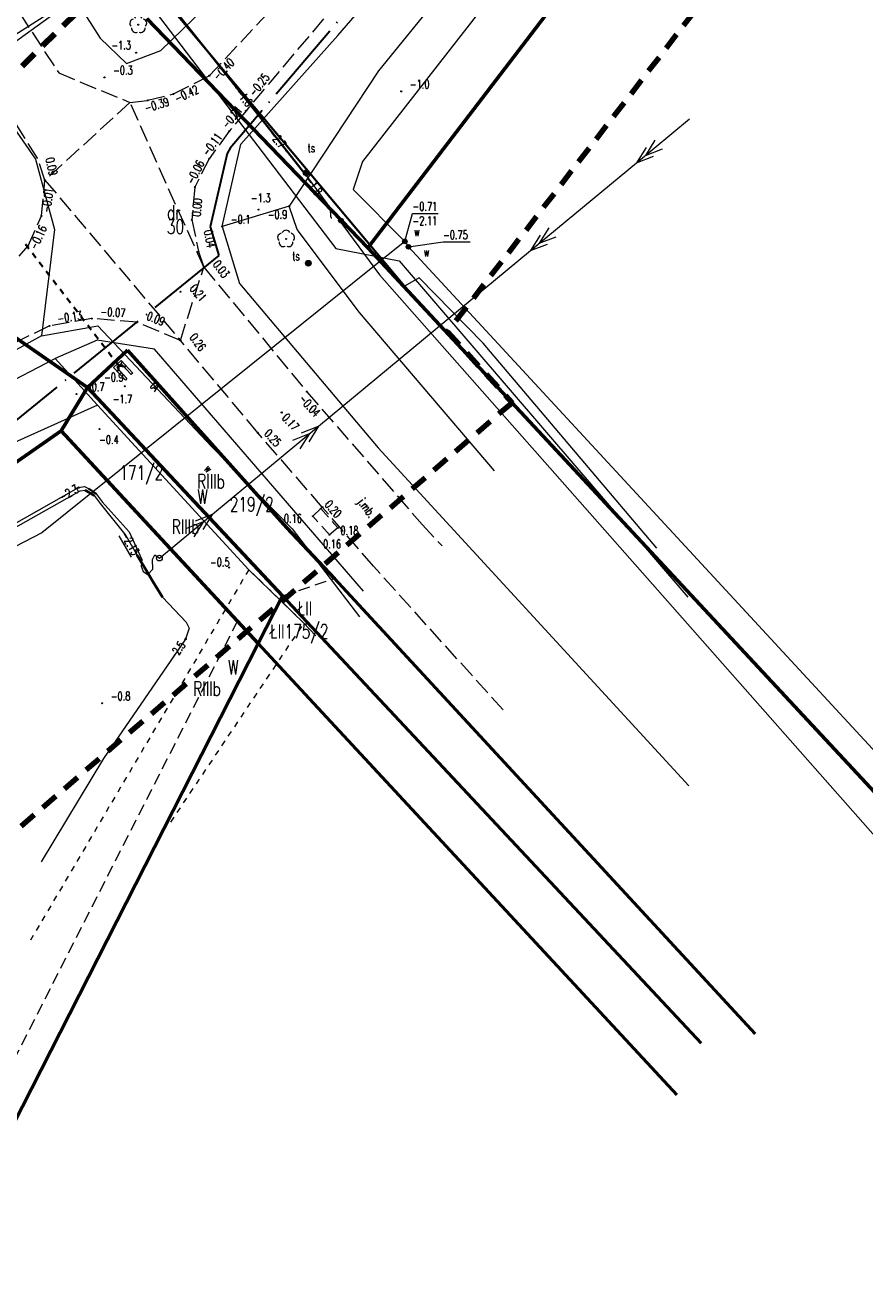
# Model space of a CAD drawing. Header units: metres. Extents: x 7389918 to 7395901, y 5992959 to 5996029.
# Tile 5 of 66: x 7390604 to 7390677, y 5993249 to 5993359. Entities that reach past the tile are written whole.
import ezdxf
from ezdxf.enums import TextEntityAlignment as Align

# ---------------------------------------------------------------- set-up
doc = ezdxf.new("R2010")
doc.units = ezdxf.units.M
doc.header["$MEASUREMENT"] = 0
for name, pattern in [('1', [0]), ('2', [1.5, 1, -0.5]), ('2_1', [0]), ('2_OTDN_B', [0]), ('2_OTDN_BG', [0]), ('2_OTKC', [1.5, 1, -0.5]), ('2_OTKJ', [2, 1.5, -0.5]), ('2_OTKR', [0]), ('2_OTWM', [1, 0.5, -0.5]), ('4', [2.5, 1.5, -1]), ('4_SUEP_A', [0]), ('4_SULO', [0]), ('4_SUTP_A', [0]), ('4_SUWP', [0]), ('ACAD_ISO04W100', [30, 24, -3, 0, -3])]:
    doc.linetypes.add(name, pattern=pattern)
doc.layers.get('0').update_dxf_attribs({"color": 250, "linetype": 'CONTINUOUS', "lineweight": 100})
for name, color, linetype, lineweight in [('# Orlen Projekt - granice nieustalone do ustalenia', 6, 'CONTINUOUS', 100), ('# projektowana LNSN', 10, 'CONTINUOUS', 30), ('Dzialki', 7, '1', 18), ('GRANICE_ZLE_L_0', 2, '1', 50), ('Numery_dzialek', 7, 'CONTINUOUS', 13), ('OTD_L_12', 7, 'CONTINUOUS', 18), ('OTK_E_T_0', 7, 'CONTINUOUS', 0), ('OTK_E_T_4', 7, 'CONTINUOUS', 0), ('OTK_L_0', 7, '2_OTKJ', 18), ('OTK_L_2', 7, '2_OTKC', 18), ('OTK_L_5', 7, 'CONTINUOUS', 18), ('OTK_L_8', 7, 'CONTINUOUS', 35), ('OTR_T_0', 7, 'CONTINUOUS', 18), ('OTR_T_1', 7, 'CONTINUOUS', 18), ('OTW_L_3', 7, 'CONTINUOUS', 18), ('SUEP_L_0', 1, '4_SUEP_A', 18), ('SUER_T_0', 1, 'CONTINUOUS', 18), ('SUL_L_1', 7, '4_SULO', 35), ('SUP_T_2', 7, 'CONTINUOUS', 18), ('SUW_E_T_2', 5, 'CONTINUOUS', 0), ('SUW_T_5', 5, 'CONTINUOUS', 18), ('SUWP_L_0', 5, '4_SUWP', 18), ('SUWR_T_0', 5, 'CONTINUOUS', 18)]:
    doc.layers.add(name, color=color, linetype=linetype, lineweight=lineweight)
for name, color, linetype, lineweight, true_color in [('Kontury', 7, '2', 18, 0x008000), ('Numery_konturow', 7, 'CONTINUOUS', 13, 0x008000), ('Numery_uzytkow', 7, 'CONTINUOUS', 13, 0x008000), ('OTZ_T_0', 7, 'CONTINUOUS', 18, 0x008000), ('SUT_E_T_0', 7, 'CONTINUOUS', 0, 0xff9100), ('SUT_E_T_2', 7, 'CONTINUOUS', 0, 0xff9100), ('SUT_T_0', 7, 'CONTINUOUS', 18, 0xff9100), ('SUT_T_2', 7, 'CONTINUOUS', 18, 0xff9100), ('SUTP_E_T_0', 7, 'CONTINUOUS', 0, 0xff9100), ('SUTP_L_0', 7, '4_SUTP_A', 18, 0xff9100), ('SUTR_T_0', 7, 'CONTINUOUS', 18, 0xff9100), ('Uzytki', 7, '2', 18, 0x008000), ('ZAKRES_L_0', 7, '4', 100, 0x008080)]:
    doc.layers.add(name, color=color, linetype=linetype, lineweight=lineweight, true_color=true_color)
doc.styles.get("Standard").update_dxf_attribs({"font": 'Simplex.SHX', "width": 0.75})

# ---------------------------------------------------------------- blocks, each defined once
blk = doc.blocks.new('2_OTRS')
at = {"linetype": 'Continuous'}
blk.add_circle((0, 0), 0.045, dxfattribs=at)
blk = doc.blocks.new('2_OTRN')
at = {"linetype": 'Continuous'}
blk.add_circle((0, 0), 0.045, dxfattribs=at)
blk = doc.blocks.new('2_OTZL')
at = {"linetype": 'Continuous'}
blk.add_circle((0, 0), 0.045, dxfattribs=at)
for centre, start, end in [((-0.36, 0.12), 102.1445, 221.86), ((0, 0.38), 30.1401, 149.8599), ((0.36, 0.12), 318.14, 77.8555), ((-0.22, -0.3), 174.1482, 293.8542), ((0.22, -0.3), 246.1458, 5.8518)]:
    blk.add_arc(centre, 0.375, start, end, dxfattribs=at)
blk = doc.blocks.new('4_SUPS')
at = {"linetype": 'Continuous'}
blk.add_circle((0, 0), 0.0625, dxfattribs=at)
blk = doc.blocks.new('4_SUPP')
at = {"linetype": 'Continuous'}
blk.add_circle((0, 0), 0.25, dxfattribs=at)
blk = doc.blocks.new('4_SUTK')
at = {"linetype": 'Continuous'}
for radius in [0.25, 0.225, 0.2, 0.175, 0.15, 0.125, 0.1, 0.075, 0.05, 0.025, 0.00715]:
    blk.add_circle((0, 0), radius, dxfattribs=at)
blk = doc.blocks.new('4_SUTU')
at = {"linetype": 'Continuous'}
for radius in [0.2, 0.175, 0.15, 0.125, 0.1, 0.075, 0.05, 0.025, 0.00715]:
    blk.add_circle((0, 0), radius, dxfattribs=at)
blk = doc.blocks.new('4_SUWW')
at = {"linetype": 'Continuous'}
for radius in [0.2, 0.175, 0.15, 0.125, 0.1, 0.075, 0.05, 0.025, 0.00715]:
    blk.add_circle((0, 0), radius, dxfattribs=at)

msp = doc.modelspace()

# ---------------------------------------------------------------- linework, layer by layer
at = {"layer": '# Orlen Projekt - granice nieustalone do ustalenia', "linetype": '1', "lineweight": 60}
for p, q in [((7390633.97, 5993340.02), (7390681.25, 5993402.12)), ((7390614.7, 5993360.02), (7390633.97, 5993340.02)), ((7390592.4, 5993339.72), (7390609.54, 5993327.86)), ((7390633.97, 5993340.02), (7390734.79, 5993231.67)), ((7390609.54, 5993327.86), (7390613, 5993331.12)), ((7390613, 5993331.12), (7390626.89, 5993315.63)), ((7390607.22, 5993324.08), (7390609.54, 5993327.86)), ((7390626.52, 5993309.7), (7390609.54, 5993327.86)), ((7390594.11, 5993314.93), (7390607.22, 5993324.08)), ((7390607.22, 5993324.08), (7390624.41, 5993305.56)), ((7390626.89, 5993315.63), (7390631.04, 5993311.22))]:
    msp.add_line(p, q, dxfattribs=at)
at = {"layer": '# projektowana LNSN', "linetype": 'ACAD_ISO04W100', "ltscale": 0.3}
msp.add_lwpolyline([(7390689.57, 5993428.26), (7390621.95, 5993348.71), (7390621.95, 5993348.71), (7390621.95, 5993348.71), (7390621.95, 5993348.71), (7390621.69, 5993348.26), (7390620.23, 5993341.86), (7390620.23, 5993341.86), (7390620.23, 5993341.86), (7390620.23, 5993341.86), (7390620.98, 5993339.37), (7390620.98, 5993339.37), (7390593.44, 5993317.01), (7390593.44, 5993317.01), (7390593.44, 5993317.01), (7390593.44, 5993317.01), (7390573.21, 5993306.67)], dxfattribs=at)
msp.add_lwpolyline([(7390689.57, 5993428.26), (7390621.95, 5993348.71), (7390621.95, 5993348.71), (7390621.95, 5993348.71), (7390621.95, 5993348.71), (7390621.69, 5993348.26), (7390620.23, 5993341.86), (7390620.23, 5993341.86), (7390620.23, 5993341.86), (7390620.23, 5993341.86), (7390620.98, 5993339.37), (7390620.98, 5993339.37), (7390593.44, 5993317.01), (7390593.44, 5993317.01), (7390593.44, 5993317.01), (7390593.44, 5993317.01), (7390573.21, 5993306.67)], dxfattribs=at)
at = {"layer": 'Dzialki'}
for p, q in [((7390633.97, 5993340.02), (7390681.25, 5993402.12)), ((7390614.7, 5993360.02), (7390633.97, 5993340.02)), ((7390609.54, 5993327.86), (7390592.4, 5993339.72)), ((7390633.97, 5993340.02), (7390734.79, 5993231.67)), ((7390613, 5993331.12), (7390609.54, 5993327.86)), ((7390626.89, 5993315.63), (7390613, 5993331.12)), ((7390607.22, 5993324.08), (7390609.54, 5993327.86)), ((7390609.54, 5993327.86), (7390626.52, 5993309.7)), ((7390594.11, 5993314.93), (7390607.22, 5993324.08)), ((7390624.41, 5993305.56), (7390607.22, 5993324.08)), ((7390631.04, 5993311.22), (7390626.89, 5993315.63)), ((7390667.72, 5993271.52), (7390631.04, 5993311.22)), ((7390624.41, 5993305.56), (7390626.52, 5993309.7)), ((7390626.52, 5993309.7), (7390662.99, 5993270.73)), ((7390624.41, 5993305.56), (7390507.51, 5993076.04)), ((7390660.89, 5993266.2), (7390624.41, 5993305.56))]:
    msp.add_line(p, q, dxfattribs=at)
at = {"layer": 'GRANICE_ZLE_L_0'}
for p, q in [((7390631.04, 5993311.22), (7390667.72, 5993271.52)), ((7390626.52, 5993309.7), (7390624.41, 5993305.56)), ((7390662.99, 5993270.73), (7390626.52, 5993309.7)), ((7390624.41, 5993305.56), (7390507.51, 5993076.04)), ((7390624.41, 5993305.56), (7390660.89, 5993266.2))]:
    msp.add_line(p, q, dxfattribs=at)
at = {"layer": 'Kontury'}
for p, q in [((7390633.97, 5993340.02), (7390677.74, 5993397.52)), ((7390718.33, 5993249.35), (7390633.97, 5993340.02)), ((7390609.54, 5993327.86), (7390613, 5993331.12)), ((7390613, 5993331.12), (7390626.89, 5993315.63)), ((7390607.22, 5993324.08), (7390609.54, 5993327.86)), ((7390609.54, 5993327.86), (7390626.52, 5993309.7)), ((7390594.11, 5993314.93), (7390607.22, 5993324.08)), ((7390607.22, 5993324.08), (7390622.6, 5993307.52)), ((7390626.89, 5993315.63), (7390631.04, 5993311.22)), ((7390626.52, 5993309.7), (7390631.04, 5993311.22)), ((7390631.04, 5993311.22), (7390667.72, 5993271.52)), ((7390624.41, 5993305.56), (7390626.52, 5993309.7)), ((7390662.99, 5993270.73), (7390626.52, 5993309.7)), ((7390622.6, 5993307.52), (7390549.38, 5993163.75)), ((7390624.41, 5993305.56), (7390622.6, 5993307.52)), ((7390624.41, 5993305.56), (7390601.32, 5993260.22)), ((7390626.22, 5993303.6), (7390624.41, 5993305.56))]:
    msp.add_line(p, q, dxfattribs=at)
at = {"layer": 'OTD_L_12', "linetype": '2_OTDN_BG'}
for p, q in [((7390611.8, 5993329.6), (7390612.45, 5993330.21)), ((7390612.83, 5993328.5), (7390611.8, 5993329.6)), ((7390612.45, 5993330.21), (7390613.48, 5993329.12))]:
    msp.add_line(p, q, dxfattribs=at)
at = {"layer": 'OTD_L_12', "linetype": '2_OTDN_B'}
for p, q in [((7390612.45, 5993329.93), (7390612.08, 5993329.59)), ((7390612.08, 5993329.59), (7390612.97, 5993328.64)), ((7390613.34, 5993328.98), (7390612.45, 5993329.93)), ((7390612.97, 5993328.64), (7390612.83, 5993328.5)), ((7390613.48, 5993329.12), (7390613.34, 5993328.98))]:
    msp.add_line(p, q, dxfattribs=at)
at = {"layer": 'OTD_L_12', "linetype": '2_1'}
for p, q in [((7390612.52, 5993330.14), (7390612.45, 5993329.93)), ((7390612.87, 5993329.78), (7390612.79, 5993329.57))]:
    msp.add_line(p, q, dxfattribs=at)
at = {"layer": 'OTK_L_0', "linetype": '2_OTKJ'}
for p, q in [((7390620.15, 5993355.04), (7390627.2, 5993362.59)), ((7390602.52, 5993362.18), (7390607.02, 5993355.27)), ((7390605.17, 5993347.86), (7390597.89, 5993359.4)), ((7390630.09, 5993359.99), (7390623.34, 5993351.98)), ((7390607.02, 5993355.27), (7390613.23, 5993352.7)), ((7390617.03, 5993353.44), (7390620.15, 5993355.04)), ((7390613.23, 5993352.7), (7390605.82, 5993345.93)), ((7390613.23, 5993352.7), (7390614.79, 5993352.89)), ((7390619.66, 5993338.34), (7390613.23, 5993352.7)), ((7390614.79, 5993352.89), (7390617.03, 5993353.44)), ((7390623.34, 5993351.98), (7390621.88, 5993350.19)), ((7390621.88, 5993350.19), (7390620.12, 5993347.8)), ((7390605.82, 5993345.93), (7390605.17, 5993347.86)), ((7390620.12, 5993347.8), (7390618.87, 5993345.31)), ((7390605.53, 5993342.82), (7390605.82, 5993345.93)), ((7390605.82, 5993345.93), (7390617.62, 5993331.97)), ((7390618.87, 5993345.31), (7390618.62, 5993342.48)), ((7390604.36, 5993340.21), (7390605.53, 5993342.82)), ((7390618.62, 5993342.48), (7390619.21, 5993339.71)), ((7390602.24, 5993337.81), (7390604.36, 5993340.21)), ((7390619.21, 5993339.71), (7390619.66, 5993338.34)), ((7390617.62, 5993331.97), (7390619.66, 5993338.34)), ((7390619.66, 5993338.34), (7390628.65, 5993327.49)), ((7390609.9, 5993333.87), (7390606.22, 5993333.23)), ((7390613.86, 5993333.55), (7390609.9, 5993333.87)), ((7390606.22, 5993333.23), (7390601.67, 5993331.02)), ((7390617.62, 5993331.97), (7390613.86, 5993333.55)), ((7390624.38, 5993323.91), (7390617.62, 5993331.97)), ((7390628.65, 5993327.49), (7390638.7, 5993315.92)), ((7390629.99, 5993317.43), (7390624.38, 5993323.91)), ((7390634.44, 5993312.28), (7390629.99, 5993317.43)), ((7390638.7, 5993315.92), (7390640.43, 5993314.05)), ((7390645.75, 5993299.77), (7390634.44, 5993312.28))]:
    msp.add_line(p, q, dxfattribs=at)
at = {"layer": 'OTK_L_2', "linetype": '2_OTKC'}
for p, q in [((7390629.17, 5993316.64), (7390629.87, 5993317.31)), ((7390629.87, 5993317.31), (7390631.35, 5993315.63)), ((7390630.61, 5993315.03), (7390629.17, 5993316.64)), ((7390631.35, 5993315.63), (7390630.61, 5993315.03))]:
    msp.add_line(p, q, dxfattribs=at)
at = {"layer": 'OTK_L_5', "linetype": '2_OTKR'}
for p, q in [((7390631.34, 5993358.54), (7390661.23, 5993393.6)), ((7390599.47, 5993375.86), (7390610.63, 5993358.32)), ((7390649.08, 5993372.88), (7390634.88, 5993355.47)), ((7390615.91, 5993357.22), (7390628.04, 5993369.06)), ((7390610.63, 5993358.32), (7390612.92, 5993356.1)), ((7390622.9, 5993349.06), (7390631.34, 5993358.54)), ((7390612.92, 5993356.1), (7390615.91, 5993357.22)), ((7390634.88, 5993355.47), (7390627.09, 5993343.65)), ((7390621.27, 5993341.89), (7390622.9, 5993349.06)), ((7390627.09, 5993343.65), (7390621.27, 5993341.89)), ((7390627.79, 5993341.64), (7390627.09, 5993343.65)), ((7390621.27, 5993341.89), (7390622.77, 5993336.91)), ((7390633.24, 5993334.4), (7390627.79, 5993341.64)), ((7390622.77, 5993336.91), (7390634.86, 5993322.61)), ((7390644.99, 5993320.61), (7390633.24, 5993334.4)), ((7390610.38, 5993331.98), (7390606.71, 5993330.4)), ((7390615.38, 5993331.19), (7390610.38, 5993331.98)), ((7390577.51, 5993315.1), (7390606.71, 5993330.4)), ((7390606.71, 5993330.4), (7390610.4, 5993326.32)), ((7390633.57, 5993310.12), (7390615.38, 5993331.19)), ((7390610.4, 5993326.32), (7390579.22, 5993312.27)), ((7390610.4, 5993326.32), (7390623.58, 5993311.98)), ((7390634.86, 5993322.61), (7390661.92, 5993293.14)), ((7390623.58, 5993311.98), (7390628.39, 5993307.31)), ((7390628.39, 5993307.31), (7390629.42, 5993306.22))]:
    msp.add_line(p, q, dxfattribs=at)
at = {"layer": 'OTK_L_8', "linetype": '2_OTKJ'}
for p, q in [((7390604.43, 5993339.95), (7390604.12, 5993340.34)), ((7390605.03, 5993339.17), (7390604.73, 5993339.56)), ((7390605.63, 5993338.38), (7390605.33, 5993338.77)), ((7390606.23, 5993337.6), (7390605.93, 5993337.99)), ((7390606.84, 5993336.81), (7390606.54, 5993337.21)), ((7390607.44, 5993336.03), (7390607.14, 5993336.42)), ((7390608.04, 5993335.25), (7390607.74, 5993335.64)), ((7390608.65, 5993334.46), (7390608.34, 5993334.85)), ((7390609.25, 5993333.68), (7390608.95, 5993334.07)), ((7390609.85, 5993332.89), (7390609.55, 5993333.29)), ((7390610.45, 5993332.11), (7390610.15, 5993332.5)), ((7390611.06, 5993331.33), (7390610.76, 5993331.72)), ((7390611.66, 5993330.54), (7390611.36, 5993330.93)), ((7390612.26, 5993329.76), (7390611.96, 5993330.15)), ((7390612.2, 5993329.27), (7390612.26, 5993329.76)), ((7390612.75, 5993329.69), (7390612.26, 5993329.76))]:
    msp.add_line(p, q, dxfattribs=at)
at = {"layer": 'OTW_L_3', "linetype": '2_OTWM'}
for p, q in [((7390623.58, 5993311.98), (7390604.56, 5993279.69)), ((7390628.39, 5993307.31), (7390623.58, 5993311.98)), ((7390616.79, 5993289.99), (7390628.39, 5993307.31))]:
    msp.add_line(p, q, dxfattribs=at)
at = {"layer": 'SUEP_L_0', "linetype": '4_SUEP_A'}
for p, q in [((7390657.37, 5993347.45), (7390661.99, 5993351.28)), ((7390658.98, 5993349.43), (7390658.14, 5993348.09)), ((7390658.21, 5993348.79), (7390657.37, 5993347.45)), ((7390658.14, 5993348.09), (7390659.62, 5993348.66)), ((7390648.13, 5993339.79), (7390657.37, 5993347.45)), ((7390657.37, 5993347.45), (7390658.85, 5993348.02)), ((7390649.74, 5993341.77), (7390648.9, 5993340.43)), ((7390648.97, 5993341.13), (7390648.13, 5993339.79)), ((7390648.13, 5993339.79), (7390649.61, 5993340.36)), ((7390648.9, 5993340.43), (7390650.38, 5993341)), ((7390629.65, 5993324.48), (7390648.13, 5993339.79)), ((7390620.41, 5993316.82), (7390629.65, 5993324.48)), ((7390627.41, 5993323.27), (7390628.88, 5993323.84)), ((7390628.88, 5993323.84), (7390628.04, 5993322.5)), ((7390628.18, 5993323.9), (7390629.65, 5993324.48)), ((7390629.65, 5993324.48), (7390628.81, 5993323.13)), ((7390596.71, 5993312.34), (7390608.75, 5993319.14)), ((7390596.91, 5993312.11), (7390608.9, 5993318.85)), ((7390608.75, 5993319.14), (7390609.28, 5993319.24)), ((7390608.9, 5993318.85), (7390609.33, 5993318.92)), ((7390609.28, 5993319.24), (7390609.62, 5993319.06)), ((7390609.33, 5993318.92), (7390610.12, 5993318.45)), ((7390609.62, 5993319.06), (7390610.27, 5993318.6)), ((7390610.12, 5993318.45), (7390610.64, 5993317.74)), ((7390610.27, 5993318.6), (7390610.82, 5993317.9)), ((7390610.64, 5993317.74), (7390612.88, 5993314.95)), ((7390610.82, 5993317.9), (7390613.17, 5993315.27)), ((7390615.79, 5993312.99), (7390620.41, 5993316.82)), ((7390618.17, 5993315.61), (7390619.64, 5993316.18)), ((7390619.64, 5993316.18), (7390618.8, 5993314.84)), ((7390618.94, 5993316.25), (7390620.41, 5993316.82)), ((7390620.41, 5993316.82), (7390619.57, 5993315.48)), ((7390613.17, 5993315.27), (7390614.27, 5993312.87)), ((7390612.88, 5993314.95), (7390613.88, 5993313.2)), ((7390613.88, 5993313.2), (7390614.72, 5993311.79)), ((7390614.27, 5993312.87), (7390614.21, 5993312.28)), ((7390615.19, 5993312.87), (7390615.39, 5993313.29)), ((7390615.22, 5993312.02), (7390615.19, 5993312.87)), ((7390615.39, 5993313.29), (7390615.79, 5993312.99)), ((7390614.21, 5993312.28), (7390614.39, 5993311.81)), ((7390614.39, 5993311.81), (7390614.78, 5993311.56)), ((7390614.72, 5993311.79), (7390615.22, 5993310.96)), ((7390614.78, 5993311.56), (7390615.22, 5993312.02)), ((7390615.22, 5993310.96), (7390616.05, 5993309.59)), ((7390616.05, 5993309.59), (7390618.12, 5993307.42)), ((7390618.12, 5993307.42), (7390618.4, 5993306.88)), ((7390618.4, 5993306.88), (7390618.07, 5993305.94)), ((7390618.07, 5993305.94), (7390610.91, 5993295.52)), ((7390610.91, 5993295.52), (7390605.5, 5993286.52))]:
    msp.add_line(p, q, dxfattribs=at)
at = {"layer": 'SUL_L_1', "linetype": '4_SULO'}
for p, q in [((7390637.16, 5993336.69), (7390614.27, 5993363.99)), ((7390616.17, 5993361.98), (7390622.51, 5993354)), ((7390622.51, 5993354), (7390626.86, 5993348.51)), ((7390626.86, 5993348.51), (7390628.57, 5993346.35)), ((7390609.33, 5993318.92), (7390610.12, 5993318.45)), ((7390609.62, 5993319.06), (7390610.27, 5993318.6)), ((7390613.88, 5993313.2), (7390614.72, 5993311.79)), ((7390614.72, 5993311.79), (7390615.22, 5993310.96)), ((7390615.22, 5993310.96), (7390616.05, 5993309.59))]:
    msp.add_line(p, q, dxfattribs=at)
at = {"layer": 'SUTP_L_0', "linetype": '4_SUTP_A'}
for p, q in [((7390612.41, 5993364.61), (7390592.94, 5993350.54)), ((7390612.41, 5993364.61), (7390631.18, 5993339.97)), ((7390612.56, 5993364.52), (7390585.52, 5993347.39)), ((7390637.16, 5993336.69), (7390614.27, 5993363.99)), ((7390616.17, 5993361.98), (7390622.51, 5993354)), ((7390597.2, 5993358.99), (7390605, 5993347.76)), ((7390622.51, 5993354), (7390626.86, 5993348.51)), ((7390626.86, 5993348.51), (7390628.57, 5993346.35)), ((7390605, 5993347.76), (7390606.64, 5993341.64)), ((7390628.57, 5993346.35), (7390634.96, 5993337.67)), ((7390606.64, 5993341.64), (7390605.52, 5993332.37)), ((7390631.18, 5993339.97), (7390636.7, 5993338.91)), ((7390636.7, 5993338.91), (7390661.83, 5993309.58)), ((7390634.96, 5993337.67), (7390679.99, 5993286.65)), ((7390638.44, 5993337.43), (7390637.16, 5993336.69)), ((7390644, 5993331.71), (7390638.44, 5993337.43)), ((7390605.52, 5993332.37), (7390610.42, 5993333.24)), ((7390610.42, 5993333.24), (7390620.36, 5993322.69)), ((7390605.52, 5993332.37), (7390576.74, 5993316.38)), ((7390659.14, 5993313.86), (7390644, 5993331.71)), ((7390620.36, 5993322.69), (7390627.36, 5993315.55)), ((7390627.36, 5993315.55), (7390633.22, 5993307.87))]:
    msp.add_line(p, q, dxfattribs=at)
at = {"layer": 'SUWP_L_0', "linetype": '4_SUWP'}
for p, q in [((7390671.91, 5993396.85), (7390633.5, 5993347.55)), ((7390633.5, 5993347.55), (7390632.68, 5993345.11)), ((7390632.68, 5993345.11), (7390637.18, 5993340.59)), ((7390637.18, 5993340.59), (7390605.55, 5993315.19)), ((7390637.18, 5993340.59), (7390637.5, 5993340.12)), ((7390637.5, 5993340.12), (7390685.35, 5993288.33)), ((7390605.55, 5993315.19), (7390590.4, 5993307.37))]:
    msp.add_line(p, q, dxfattribs=at)
at = {"layer": 'SUWR_T_0', "linetype": 'Continuous', "lineweight": 0}
for p, q in [((7390637.18, 5993340.59), (7390637.85, 5993343.02)), ((7390637.85, 5993343.02), (7390640.08, 5993343.02)), ((7390637.5, 5993340.12), (7390640.51, 5993340.55)), ((7390640.51, 5993340.55), (7390642.88, 5993340.55))]:
    msp.add_line(p, q, dxfattribs=at)
at = {"layer": 'Uzytki'}
for p, q in [((7390633.97, 5993340.02), (7390677.74, 5993397.52)), ((7390614.7, 5993360.02), (7390633.97, 5993340.02)), ((7390609.54, 5993327.86), (7390592.4, 5993339.72)), ((7390718.33, 5993249.35), (7390633.97, 5993340.02)), ((7390609.54, 5993327.86), (7390613, 5993331.12)), ((7390613, 5993331.12), (7390626.89, 5993315.63)), ((7390607.22, 5993324.08), (7390609.54, 5993327.86)), ((7390594.11, 5993314.93), (7390607.22, 5993324.08)), ((7390622.6, 5993307.52), (7390607.22, 5993324.08)), ((7390626.89, 5993315.63), (7390631.04, 5993311.22)), ((7390631.04, 5993311.22), (7390667.72, 5993271.52)), ((7390622.6, 5993307.52), (7390549.38, 5993163.75)), ((7390624.41, 5993305.56), (7390622.6, 5993307.52)), ((7390626.22, 5993303.6), (7390624.41, 5993305.56))]:
    msp.add_line(p, q, dxfattribs=at)
at = {"layer": 'ZAKRES_L_0', "linetype": '4'}
for p, q in [((7390691.38, 5993398.22), (7390640.91, 5993332.72)), ((7390594.94, 5993347.1), (7390611.41, 5993363.34)), ((7390640.91, 5993332.72), (7390646.52, 5993326.53)), ((7390646.52, 5993326.53), (7390588.35, 5993276.36))]:
    msp.add_line(p, q, dxfattribs=at)

# ---------------------------------------------------------------- block references
at = {"layer": 'OTR_T_0'}
for p in [(7390620.15, 5993355.04), (7390614.79, 5993352.89), (7390617.03, 5993353.44), (7390623.34, 5993351.98), (7390621.88, 5993350.19), (7390620.12, 5993347.8), (7390605.82, 5993345.93), (7390618.87, 5993345.31), (7390605.53, 5993342.82), (7390618.62, 5993342.48), (7390604.36, 5993340.21), (7390619.21, 5993339.71), (7390619.66, 5993338.34), (7390617.63, 5993336.2), (7390609.9, 5993333.87), (7390606.22, 5993333.23), (7390613.86, 5993333.55), (7390617.62, 5993331.97), (7390628.65, 5993327.49), (7390626.45, 5993325.68), (7390624.38, 5993323.91), (7390629.87, 5993317.31), (7390629.99, 5993317.43), (7390629.17, 5993316.64), (7390630.61, 5993315.03), (7390631.35, 5993315.63)]:
    msp.add_blockref('2_OTRS', p, dxfattribs=at)
at = {"layer": 'OTR_T_1'}
for p in [(7390613.76, 5993357.04), (7390611.01, 5993354.89), (7390636.87, 5993353.67), (7390627.09, 5993343.65), (7390624.44, 5993343.37), (7390621.27, 5993341.89), (7390608.56, 5993327.29), (7390610.22, 5993328.13), (7390612.77, 5993327.97), (7390610.58, 5993324.24), (7390621.88, 5993312.17), (7390610.81, 5993300.34)]:
    msp.add_blockref('2_OTRN', p, dxfattribs=at)
at = {"layer": 'OTZ_T_0'}
for p in [(7390613.95, 5993359.48), (7390626.83, 5993340.81)]:
    msp.add_blockref('2_OTZL', p, dxfattribs=at)
at = {"layer": 'SUER_T_0'}
for p in [(7390608.75, 5993319.14), (7390613.88, 5993313.2), (7390618.07, 5993305.94)]:
    msp.add_blockref('4_SUPS', p, dxfattribs=at)
at = {"layer": 'SUP_T_2'}
msp.add_blockref('4_SUPP', (7390615.79, 5993312.99), dxfattribs=at)
at = {"layer": 'SUT_T_0'}
for p in [(7390628.59, 5993346.58), (7390628.77, 5993338.69)]:
    msp.add_blockref('4_SUTK', p, dxfattribs=at)
at = {"layer": 'SUT_T_2'}
msp.add_blockref('4_SUTU', (7390631.61, 5993342.41), dxfattribs=at)
at = {"layer": 'SUTR_T_0'}
for p in [(7390622.51, 5993354), (7390626.86, 5993348.51), (7390628.57, 5993346.35)]:
    msp.add_blockref('4_SUPS', p, dxfattribs=at)
at = {"layer": 'SUW_T_5'}
for p in [(7390637.18, 5993340.59), (7390637.5, 5993340.12)]:
    msp.add_blockref('4_SUWW', p, dxfattribs=at)
at = {"layer": 'SUWR_T_0'}
for p in [(7390637.18, 5993340.59), (7390637.5, 5993340.12)]:
    msp.add_blockref('4_SUPS', p, dxfattribs=at)

# ---------------------------------------------------------------- texts
at = {"layer": 'Numery_dzialek', "width": 0.7}
for s, p in [('30', (7390616.45, 5993342.49)), ('219/2', (7390621.93, 5993318.3)), ('175/2', (7390626.7, 5993307.22))]:
    msp.add_text(s, height=1.25, dxfattribs=at).set_placement(p, align=Align.TOP_LEFT)
msp.add_text('171/2', height=1.25, dxfattribs=at).set_placement((7390614.22, 5993320.35), align=Align.MIDDLE)
at = {"layer": 'Numery_konturow', "width": 0.7}
for p in [(7390620.29, 5993319.68), (7390618.06, 5993315.72)]:
    msp.add_text('RIIIb', height=1.25, dxfattribs=at).set_placement(p, align=Align.MIDDLE)
for s, p in [('ŁII', (7390629.1, 5993309.22)), ('ŁII', (7390626.7, 5993307.22)), ('RIIIb', (7390621.14, 5993302.23))]:
    msp.add_text(s, height=1.25, dxfattribs=at).set_placement(p, align=Align.TOP_RIGHT)
at = {"layer": 'Numery_uzytkow', "width": 0.7}
for s, p in [('dr', (7390616.45, 5993342.49)), ('W', (7390619.1, 5993317.71)), ('W', (7390621.78, 5993302.86))]:
    msp.add_text(s, height=1.25, dxfattribs=at).set_placement(p)
at = {"layer": 'OTK_E_T_0', "lineweight": 9, "width": 0.7}
msp.add_text('j.mb.', height=0.75, rotation=306.5967, dxfattribs=at).set_placement((7390633.78, 5993317.32), align=Align.MIDDLE)
at = {"layer": 'OTK_E_T_4', "lineweight": 9, "width": 0.7}
msp.add_text('w.', height=0.75, rotation=306.7537, dxfattribs=at).set_placement((7390620.14, 5993320.7), align=Align.MIDDLE)
at = {"layer": 'OTR_T_0', "lineweight": 9, "width": 0.7}
for s, rotation, p in [('-0.40', 46.0637, (7390620.9, 5993354.55)), ('-0.25', 51.8543, (7390624.11, 5993353.16)), ('-0.42', 24.7681, (7390617.34, 5993352.66)), ('-0.39', 16.7373, (7390614.64, 5993351.83)), ('-0.21', 50.8947, (7390621.72, 5993350.35)), ('-0.11', 53.9615, (7390620.05, 5993347.95)), ('-0.06', 62.7457, (7390618.76, 5993345.49)), ('-0.01', 82.0604, (7390606.28, 5993343.07)), ('0.00', 84.3995, (7390619.37, 5993342.73)), ('-0.16', 64.7924, (7390605.1, 5993339.81)), ('0.03', 306.4512, (7390620.41, 5993338.59)), ('0.21', 310.5494, (7390618.38, 5993336.45)), ('-0.07', 356.2168, (7390610.65, 5993334.12)), ('-0.13', 8.4972, (7390606.97, 5993333.48)), ('0.09', 337.8456, (7390614.61, 5993333.8)), ('0.26', 306.2765, (7390618.37, 5993332.22)), ('-0.04', 312.1094, (7390627.88, 5993326.83)), ('0.17', 312.1094, (7390626.41, 5993325.17)), ('0.25', 312.1094, (7390624.86, 5993323.79)), ('0.20', 310.5394, (7390630.14, 5993317.63))]:
    msp.add_text(s, height=0.75, rotation=rotation, dxfattribs=at).set_placement(p)
for s, rotation, p in [('0.09', 282.2724, (7390606.2, 5993346.27)), ('0.04', 280.8925, (7390619.96, 5993339.96))]:
    msp.add_text(s, height=0.75, rotation=rotation, dxfattribs=at).set_placement(p, align=Align.RIGHT)
for s, p in [('0.16', (7390626.64, 5993316.07)), ('0.18', (7390631.57, 5993315.01)), ('0.16', (7390630.05, 5993313.85))]:
    msp.add_text(s, height=0.75, dxfattribs=at).set_placement(p)
at = {"layer": 'OTR_T_1', "lineweight": 9, "width": 0.7}
for s, p in [('-1.3', (7390611.61, 5993357.32)), ('-0.3', (7390611.76, 5993355.14)), ('-1.0', (7390637.62, 5993353.92)), ('-1.3', (7390623.77, 5993344.01)), ('-0.1', (7390622.02, 5993342.14)), ('-0.9', (7390625.23, 5993342.57)), ('-0.7', (7390609.31, 5993327.54)), ('-0.9', (7390610.97, 5993328.38)), ('-1.7', (7390611.72, 5993326.48)), ('-0.4', (7390610.54, 5993322.94)), ('-0.5', (7390620.2, 5993312.27)), ('-0.8', (7390611.56, 5993300.59))]:
    msp.add_text(s, height=0.75, dxfattribs=at).set_placement(p)
at = {"layer": 'SUER_T_0', "lineweight": 9, "width": 0.7}
for s, rotation, p in [('-2.3', 29.4, (7390607.16, 5993318.27)), ('%%U-2.15', 299.9, (7390612.72, 5993315.2)), ('-2.5', 55.5, (7390616.83, 5993304.21))]:
    msp.add_text(s, height=0.75, rotation=rotation, dxfattribs=at).set_placement(p, align=Align.MIDDLE_LEFT)
at = {"layer": 'SUT_E_T_0', "lineweight": 9, "width": 0.7}
for p in [(7390629.36, 5993348.36), (7390628.02, 5993338.94)]:
    msp.add_text('ts', height=0.75, dxfattribs=at).set_placement(p, align=Align.RIGHT)
at = {"layer": 'SUT_E_T_2', "lineweight": 9, "width": 0.7}
msp.add_text('t', height=0.75, dxfattribs=at).set_placement((7390630.86, 5993342.66), align=Align.RIGHT)
at = {"layer": 'SUTP_E_T_0', "lineweight": 9, "width": 0.7}
msp.add_text('tA', height=0.75, rotation=313.2806, dxfattribs=at).set_placement((7390615.39, 5993327.97), align=Align.MIDDLE)
at = {"layer": 'SUTR_T_0', "lineweight": 9, "width": 0.7}
for s, rotation, p in [('-1.0', 308.4396, (7390622.64, 5993353.83)), ('-1.8', 306.3541, (7390628.74, 5993346.12))]:
    msp.add_text(s, height=0.75, rotation=rotation, dxfattribs=at).set_placement(p, align=Align.MIDDLE_LEFT)
msp.add_text('-2.7', height=0.75, rotation=308.4396, dxfattribs=at).set_placement((7390626.6, 5993348.84), align=Align.MIDDLE_RIGHT)
at = {"layer": 'SUW_E_T_2', "lineweight": 9, "width": 0.7}
for p in [(7390638.47, 5993341.06), (7390639.32, 5993339.29)]:
    msp.add_text('w', height=0.75, dxfattribs=at).set_placement(p, align=Align.RIGHT)
at = {"layer": 'SUWR_T_0', "lineweight": 9, "width": 0.7}
for s, p in [('-0.71', (7390637.85, 5993344.02)), ('-2.11', (7390637.85, 5993342.77))]:
    msp.add_text(s, height=0.75, dxfattribs=at).set_placement(p, align=Align.TOP_LEFT)
msp.add_text('-0.75', height=0.75, dxfattribs=at).set_placement((7390640.51, 5993341.17), align=Align.MIDDLE_LEFT)

doc.saveas('drawing.dxf')
